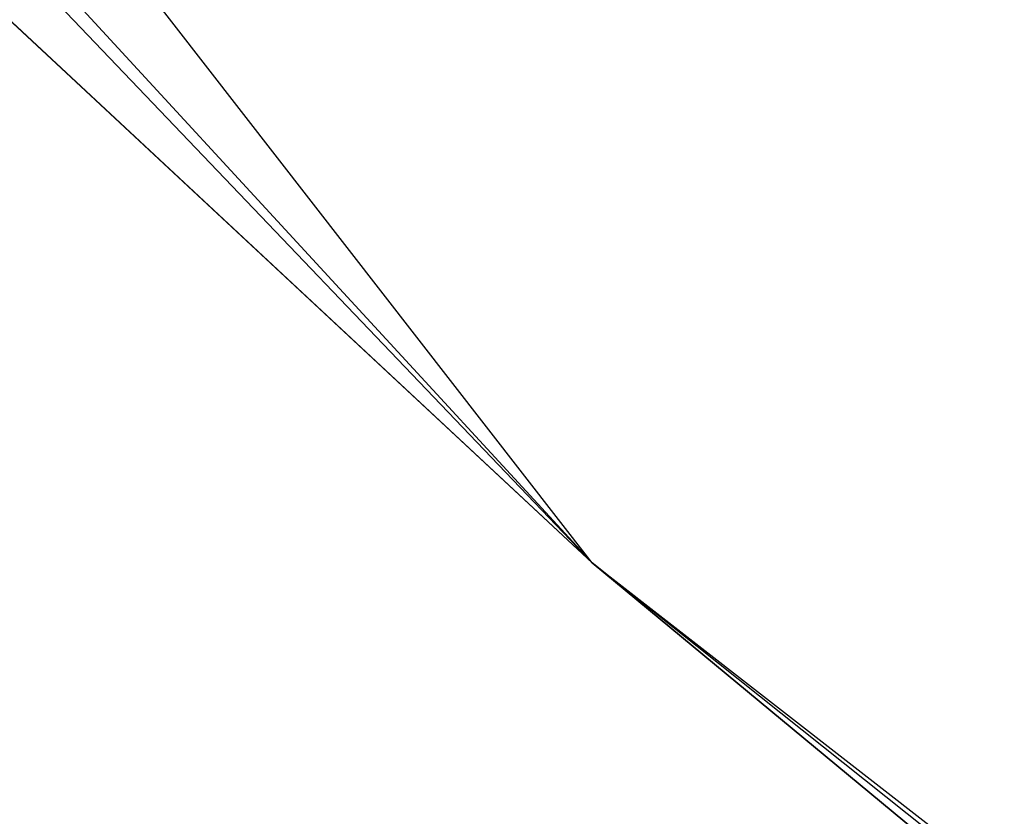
# Model space of a CAD drawing. Header units: millimetres. Extents: x -37.5 to 39.5, y -38.4 to 38.4.
# Tile 7 of 256: x -25.288 to -24.983, y -28.404 to -28.157. Entities that reach past the tile are written whole.
import ezdxf

# ---------------------------------------------------------------- set-up
doc = ezdxf.new("R2010")
doc.units = ezdxf.units.MM
doc.header["$LTSCALE"] = 25.4
doc.layers.get('0').update_dxf_attribs({"true_color": 0xff5454})

# ---------------------------------------------------------------- blocks, each defined once
blk = doc.blocks.new('ECHO-8371-8372.STL')
at = {"color": 7, "true_color": 0xffffff}
mesh = blk.add_polyface(dxfattribs=at)
corners = [(-29.41735, -23.64719, 0.18), (-25.11078, -28.32537, 0.18), (-28.52815, -24.74732, 16.18)]
mesh.append_faces([[corners[k] for k in face] for face in [(0, 1, 2)]], dxfattribs={"color": 7})
mesh = blk.add_polyface(dxfattribs=at)
corners = [(-28.52815, -24.74732, 16.18), (-25.11078, -28.32537, 0.18), (-25.45574, -28.00389, 16.18)]
mesh.append_faces([[corners[k] for k in face] for face in [(0, 1, 2)]], dxfattribs={"color": 7})
mesh = blk.add_polyface(dxfattribs=at)
corners = [(-21.65741, -30.38658, 17.10388), (-24.7695, -27.27651, 17.18), (-25.03211, -27.55487, 17.10388), (-21.42888, -30.07962, 17.18)]
mesh.append_faces([[corners[k] for k in face] for face in [(0, 1, 2), (1, 0, 3)]], dxfattribs={"vtx0": -1, "color": 7})
mesh = blk.add_polyface(dxfattribs=at)
corners = [(-21.85114, -30.64681, 16.88711), (-25.03211, -27.55487, 17.10388), (-25.25475, -27.79084, 16.88711), (-21.65741, -30.38658, 17.10388)]
mesh.append_faces([[corners[k] for k in face] for face in [(0, 1, 2), (1, 0, 3)]], dxfattribs={"vtx0": -1, "color": 7})
mesh = blk.add_polyface(dxfattribs=at)
corners = [(-25.40351, -27.94852, 16.56268), (-25.45574, -28.00389, 16.18), (-25.11078, -28.32537, 16.18)]
mesh.append_faces([[corners[k] for k in face] for face in [(0, 1, 2)]], dxfattribs={"color": 7})
mesh = blk.add_polyface(dxfattribs=at)
corners = [(-25.45574, -28.00389, 16.18), (-25.11078, -28.32537, 0.18), (-25.11078, -28.32537, 16.18)]
mesh.append_faces([[corners[k] for k in face] for face in [(0, 1, 2)]], dxfattribs={"color": 7})
mesh = blk.add_polyface(dxfattribs=at)
corners = [(-25.11078, -28.32537, 16.18), (-25.11078, -28.32537, 0.18), (-22.02604, -30.88174, 16.18)]
mesh.append_faces([[corners[k] for k in face] for face in [(0, 1, 2)]], dxfattribs={"color": 7})
mesh = blk.add_polyface(dxfattribs=at)
corners = [(-22.02604, -30.88174, 16.18), (-25.11078, -28.32537, 0.18), (-20.09294, -32.23091, 0.18)]
mesh.append_faces([[corners[k] for k in face] for face in [(0, 1, 2)]], dxfattribs={"color": 7})
mesh = blk.add_polyface(dxfattribs=at)
corners = [(-21.98059, -30.82068, 16.56268), (-25.11078, -28.32537, 16.18), (-22.02604, -30.88174, 16.18)]
mesh.append_faces([[corners[k] for k in face] for face in [(0, 1, 2)]], dxfattribs={"color": 7})

msp = doc.modelspace()

# ---------------------------------------------------------------- block references
at = {"color": 7, "true_color": 0xffffff}
msp.add_blockref('ECHO-8371-8372.STL', (0, 0), dxfattribs=at)

doc.saveas('drawing.dxf')
